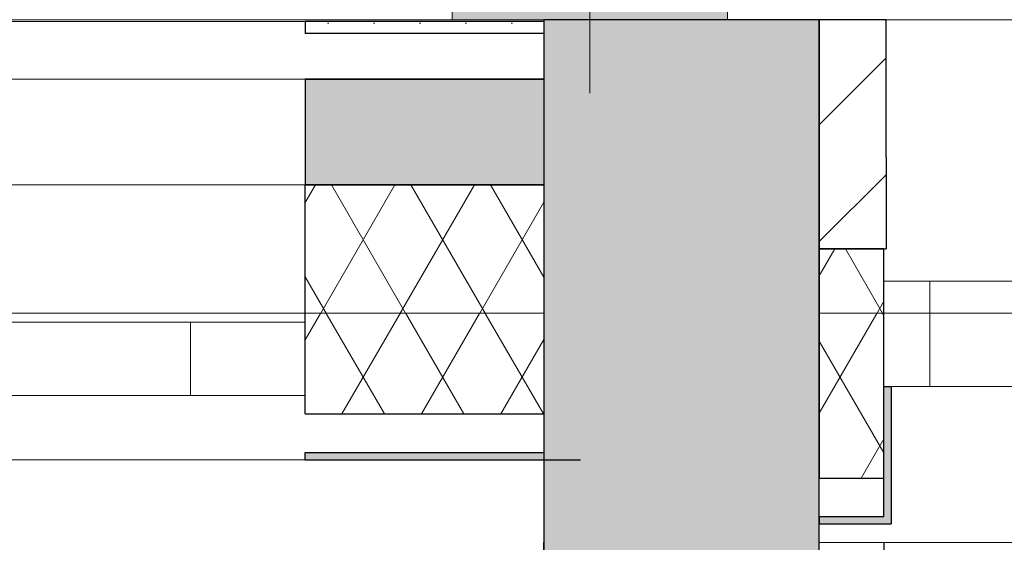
# Model space of a CAD drawing. Header units: millimetres. Extents: x -63554 to 200, y -19084 to 40052.
# Tile 17 of 120: x -45061 to -43988, y -13080 to -12510. Entities that reach past the tile are written whole.
import ezdxf

# ---------------------------------------------------------------- set-up
doc = ezdxf.new("R2010")
doc.units = ezdxf.units.MM
doc.header["$MEASUREMENT"] = 0
doc.set_wipeout_variables(frame=1)
doc.linetypes.add('Wipeout_Contour', pattern=[1000, 0, -1000])
for name, color, linetype in [('1233_Postid', 7, 'Continuous'), ('1241_Välisseinad', 7, 'Continuous'), ('1252_Varikatused', 7, 'Continuous'), ('Archicad Doors', 7, 'Continuous'), ('Archicad Windows', 7, 'Continuous'), ('New_1154_Välistrepid_ kaldteed ja terrassid', 7, 'Continuous'), ('New_1241_Välisseinad', 7, 'Continuous'), ('New_Archicad Windows', 7, 'Continuous')]:
    doc.layers.add(name, color=color, linetype=linetype)
for name, color, linetype, lineweight in [('1233_Postid_Pen_No__1', 7, 'Continuous', 13), ('1233_Postid_Pen_No__101', 252, 'Continuous', 13), ('1241_Välisseinad_Pen_No__1', 7, 'Continuous', 13), ('1241_Välisseinad_Pen_No__101', 252, 'Continuous', 13), ('1241_Välisseinad_Pen_No__41', 7, 'Continuous', 25), ('1252_Varikatused_Pen_No__101', 252, 'Continuous', 13), ('1252_Varikatused_Pen_No__41', 7, 'Continuous', 25), ('Archicad Doors_Pen_No__101', 252, 'Continuous', 13), ('Archicad Windows_Pen_No__101', 252, 'Continuous', 13), ('New_1154_Välistrepid_ kaldteed ja terrassid_Pen_No__41', 7, 'Continuous', 25), ('New_1241_Välisseinad_Pen_No__1', 7, 'Continuous', 13), ('New_1241_Välisseinad_Pen_No__101', 252, 'Continuous', 13), ('New_1241_Välisseinad_Pen_No__41', 7, 'Continuous', 25), ('New_Archicad Doors_Pen_No__101', 252, 'Continuous', 13), ('New_Archicad Windows_Pen_No__101', 252, 'Continuous', 13)]:
    doc.layers.add(name, color=color, linetype=linetype, lineweight=lineweight)
pattern_1 = [(240, (0, 0), (-64.9519, 37.5), []), (300, (0, 0), (64.9519, 37.5), [])]

# ---------------------------------------------------------------- blocks, each defined once
blk = doc.blocks.new('Slab_174_1', base_point=(-38791, -15230.1))
at = {"layer": 'New_1154_Välistrepid_ kaldteed ja terrassid_Pen_No__41', "color": 7, "linetype": 'Continuous', "lineweight": 25, "flags": 128}
blk.add_lwpolyline([(-38791, -15230.1), (-44119, -15230.1), (-44119, -13060), (-38791, -13060)], close=True, dxfattribs=at)
blk = doc.blocks.new('Slab_431_1', base_point=(-47590, -13110.1))
at = {"layer": 'New_1241_Välisseinad_Pen_No__41', "color": 7, "linetype": 'Continuous', "lineweight": 25, "flags": 128}
blk.add_lwpolyline([(-47590, -13110.1), (-44490, -13110.1), (-44490, -12990.1), (-47590, -12990.1)], close=True, dxfattribs=at)
blk = doc.blocks.new('Opening_3_1')
at = {"color": 254, "linetype": 'Wipeout_Contour', "lineweight": 0, "ltscale": 531329.119576}
blk.add_wipeout([(-44109, -12510.1), (-44190, -12510.1), (-44190, -12830.1), (-44109.2, -12830.1), (-44089.2, -12830.1), (-41722.2, -12830.1), (-41702.2, -12830.1), (-38720, -12830.1), (-38720, -12510.1), (-41701.1, -12510.1), (-41721.1, -12510.1), (-44089, -12510.1)], dxfattribs=at).dxf.layer = '1241_Välisseinad'
at = {"layer": '1241_Välisseinad_Pen_No__1', "color": 7, "linetype": 'Continuous', "lineweight": 13, "flags": 128}
for points in [[(-44109, -12510.1), (-44190, -12510.1)], [(-44190, -12510.1), (-44190, -12830.1)], [(-44089, -12510.1), (-44109, -12510.1)], [(-41721.1, -12510.1), (-44089, -12510.1)], [(-44190, -12830.1), (-44109.2, -12830.1)], [(-44109.2, -12830.1), (-44089.2, -12830.1)], [(-44089.2, -12830.1), (-41722.2, -12830.1)]]:
    blk.add_lwpolyline(points, dxfattribs=at)
blk = doc.blocks.new('Opening_10_1')
at = {"color": 254, "linetype": 'Wipeout_Contour', "lineweight": 0, "ltscale": 173759.955231}
blk.add_wipeout([(-38720, -12830.1), (-44190, -12830.1), (-44190, -13080.1), (-38720, -13080.1)], dxfattribs=at).dxf.layer = 'New_1241_Välisseinad'
at = {"layer": 'New_1241_Välisseinad_Pen_No__1', "color": 7, "linetype": 'Continuous', "lineweight": 13, "flags": 128}
for points in [[(-38720, -12830.1), (-44190, -12830.1)], [(-44190, -12830.1), (-44190, -13080.1)], [(-44190, -13080.1), (-38720, -13080.1)]]:
    blk.add_lwpolyline(points, dxfattribs=at)
blk = doc.blocks.new('Wall_6_1', base_point=(-17230, -12510.1))
at = {"layer": '1241_Välisseinad_Pen_No__41', "color": 7, "linetype": 'Continuous', "lineweight": 25}
blk.add_line((-44490, -12510.1), (-44490, -12830.1), dxfattribs=at)
at = {"layer": '1241_Välisseinad_Pen_No__41', "color": 7, "linetype": 'Continuous', "lineweight": 25, "flags": 128}
blk.add_lwpolyline([(-44190, -12510.1), (-44490, -12510.1)], dxfattribs=at)
blk = doc.blocks.new('Wall_28_1', base_point=(-44190, -12510.1))
at = {"layer": '1252_Varikatused_Pen_No__101', "linetype": 'Continuous', "lineweight": 0, "true_color": 0x4c4c4c}
for points in [[(-44490, -12830.1), (-44190, -12830.1), (-44190, -12510.1), (-44490, -12510.1)], [(-44490, -12830.1), (-44490, -15230.1), (-44190, -15230.1), (-44190, -12830.1)]]:
    blk.add_hatch(color=251, dxfattribs=at).paths.add_polyline_path(points)
at = {"layer": '1241_Välisseinad_Pen_No__41', "color": 7, "linetype": 'Continuous', "lineweight": 25}
for p, q in [((-44490, -12510.1), (-44490, -12830.1)), ((-44190, -12510.1), (-44490, -12510.1)), ((-44190, -12830.1), (-44190, -12510.1))]:
    blk.add_line(p, q, dxfattribs=at)
at = {"layer": '1252_Varikatused_Pen_No__41', "color": 7, "linetype": 'Continuous', "lineweight": 25, "flags": 128}
for points in [[(-44490, -12830.1), (-44490, -15230.1)], [(-44190, -15230.1), (-44190, -12830.1)]]:
    blk.add_lwpolyline(points, dxfattribs=at)
blk = doc.blocks.new('Wall_97_1', base_point=(-16880, -12830.1))
at = {"layer": 'New_1241_Välisseinad_Pen_No__41', "color": 7, "linetype": 'Continuous', "lineweight": 25, "flags": 128}
blk.add_lwpolyline([(-44490, -12830.1), (-44490, -13080.1)], dxfattribs=at)
blk = doc.blocks.new('Simple Door Opening[60]_1')
at = {"layer": 'Archicad Doors_Pen_No__101', "color": 252, "linetype": 'Continuous', "lineweight": 13}
blk.add_line((-44190, -12760.1), (-44190, -12510.1), dxfattribs=at)
blk = doc.blocks.new('Wall_198_1', base_point=(-38720, -12510.1))
at = {"layer": '1241_Välisseinad_Pen_No__41', "color": 7, "linetype": 'Continuous', "lineweight": 25}
blk.add_line((-44190, -12760.1), (-44190, -12510.1), dxfattribs=at)
at = {"layer": 'Archicad Doors', "color": 252, "linetype": 'Continuous', "lineweight": 13}
blk.add_blockref('Simple Door Opening[60]_1', (0, 0), dxfattribs=at)
blk = doc.blocks.new('Simple Window Opening[280]_1')
at = {"layer": 'New_Archicad Windows_Pen_No__101', "color": 252, "linetype": 'Continuous', "lineweight": 13}
for p, q in [((-44750, -12512.1), (-47150, -12512.1)), ((-44750, -12512.1), (-44750, -12525.1)), ((-44750, -12575.1), (-47150, -12575.1))]:
    blk.add_line(p, q, dxfattribs=at)
blk = doc.blocks.new('Wall_204_1', base_point=(-44490, -12512.1))
at = {"layer": 'New_1241_Välisseinad_Pen_No__101', "linetype": 'Continuous', "lineweight": 13}
h = blk.add_hatch(dxfattribs=at)
h.set_pattern_fill('PLASTER_0001', color=252, style=0, pattern_type=2)
h.set_pattern_definition([(180, (0, 0), (0, 86.60254), [0, -50]), (180, (-25, -43.3), (0, 86.60254), [0, -50])])
h.paths.add_polyline_path([(-44490, -12512.1), (-44750, -12512.1), (-44750, -12525.1), (-44490, -12525.1)])
at = {"layer": 'New_1241_Välisseinad_Pen_No__41', "color": 7, "linetype": 'Continuous', "lineweight": 25}
for p in [(-44750, -12512.1), (-44490, -12525.1)]:
    blk.add_line(p, (-44750, -12525.1), dxfattribs=at)
at = {"layer": 'New_1241_Välisseinad_Pen_No__41', "color": 7, "linetype": 'Continuous', "lineweight": 25, "flags": 128}
for points in [[(-44490, -12512.1), (-44750, -12512.1)], [(-44490, -12512.1), (-44490, -12525.1)], [(-44750, -12575.1), (-44490, -12575.1)]]:
    blk.add_lwpolyline(points, dxfattribs=at)
at = {"layer": 'New_Archicad Windows', "color": 252, "linetype": 'Continuous', "lineweight": 13}
blk.add_blockref('Simple Window Opening[280]_1', (0, 0), dxfattribs=at)
blk = doc.blocks.new('Simple Door Opening[64]_1')
at = {"layer": 'Archicad Doors_Pen_No__101', "color": 252, "linetype": 'Continuous', "lineweight": 13}
for q in [(-44117.1, -12510.1), (-44117.1, -12760.1)]:
    blk.add_line((-44117.1, -12660.1), q, dxfattribs=at)
blk = doc.blocks.new('Wall_229_1', base_point=(-41538, -12510.1))
at = {"layer": '1241_Välisseinad_Pen_No__101', "linetype": 'Continuous', "lineweight": 13}
h = blk.add_hatch(dxfattribs=at)
h.set_pattern_fill('MASONRY_BLOCK_0001', color=252, style=0, pattern_type=2)
h.set_pattern_definition([(225, (0, 0), (-63.6396, 63.6396), [])])
h.paths.add_polyline_path([(-44190, -12510.1), (-44190, -12760.1), (-44117.1, -12760.1), (-44117.1, -12660.1), (-44117.1, -12510.1)])
at = {"layer": '1241_Välisseinad_Pen_No__41', "color": 7, "linetype": 'Continuous', "lineweight": 25}
for q in [(-44117.1, -12510.1), (-44117.1, -12760.1)]:
    blk.add_line((-44117.1, -12660.1), q, dxfattribs=at)
at = {"layer": '1241_Välisseinad_Pen_No__41', "color": 7, "linetype": 'Continuous', "lineweight": 25, "flags": 128}
for points in [[(-44117.1, -12510.1), (-44190, -12510.1)], [(-44190, -12510.1), (-44190, -12760.1)], [(-44190, -12760.1), (-44117.1, -12760.1)]]:
    blk.add_lwpolyline(points, dxfattribs=at)
at = {"layer": 'Archicad Doors', "color": 252, "linetype": 'Continuous', "lineweight": 13}
blk.add_blockref('Simple Door Opening[64]_1', (0, 0), dxfattribs=at)
blk = doc.blocks.new('Column_185_1', base_point=(-44440, -12330.1))
at = {"layer": '1233_Postid_Pen_No__101', "linetype": 'Continuous', "lineweight": 0, "true_color": 0x4c4c4c}
blk.add_hatch(color=251, dxfattribs=at).paths.add_polyline_path([(-44590, -12510.1), (-44490, -12510.1), (-44290, -12510.1), (-44290, -12150.1), (-44590, -12150.1)])
at = {"layer": '1233_Postid_Pen_No__1', "color": 7, "linetype": 'Continuous', "lineweight": 13}
for p, q in [((-44440, -12250.1), (-44440, -12070.1)), ((-44520, -12330.1), (-44670, -12330.1)), ((-44360, -12330.1), (-44210, -12330.1)), ((-44440, -12410.1), (-44440, -12590.1))]:
    blk.add_line(p, q, dxfattribs=at)
at = {"layer": '1233_Postid_Pen_No__1', "color": 7, "linetype": 'Continuous', "lineweight": 13, "flags": 128}
for points in [[(-44590, -12150.1), (-44590, -12510.1)], [(-44290, -12510.1), (-44290, -12150.1)]]:
    blk.add_lwpolyline(points, dxfattribs=at)
at = {"layer": '1233_Postid_Pen_No__1', "color": 7, "linetype": 'Continuous', "lineweight": 13}
blk.add_point((-44440, -12330.1), dxfattribs=at)
blk = doc.blocks.new('Simple Window Opening[259]_1')
at = {"layer": 'Archicad Windows_Pen_No__101', "color": 252, "linetype": 'Continuous', "lineweight": 13}
for p, q in [((-44750, -12575.1), (-47150, -12575.1)), ((-44750, -12575.1), (-44750, -12690.1)), ((-44750, -12690.1), (-47150, -12690.1))]:
    blk.add_line(p, q, dxfattribs=at)

msp = doc.modelspace()

# ---------------------------------------------------------------- block references
at = {"layer": '1233_Postid', "color": 7, "lineweight": 13}
msp.add_blockref('Column_185_1', (-44440, -12330.1), dxfattribs=at)
at = {"layer": '1241_Välisseinad', "color": 7, "linetype": 'Continuous', "lineweight": 13}
msp.add_blockref('Opening_3_1', (0, 0), dxfattribs=at)
at = {"layer": 'New_1154_Välistrepid_ kaldteed ja terrassid', "color": 7, "linetype": 'Continuous', "lineweight": 25}
msp.add_blockref('Slab_174_1', (-38791, -15230.1), dxfattribs=at)
at = {"layer": 'New_1241_Välisseinad', "color": 7, "linetype": 'Continuous', "lineweight": 25}
msp.add_blockref('Slab_431_1', (-47590, -13110.1), dxfattribs=at)

# ---------------------------------------------------------------- next in the draw order: block references
at = {"layer": '1241_Välisseinad', "color": 7, "linetype": 'Continuous', "lineweight": 13}
msp.add_blockref('Opening_10_1', (0, 0), dxfattribs=at)

# ---------------------------------------------------------------- next in the draw order: hatches: boundary and pattern name
at = {"layer": 'New_1241_Välisseinad_Pen_No__101', "linetype": 'Continuous', "lineweight": 13}
h = msp.add_hatch(dxfattribs=at)
h.set_pattern_fill('BATT_INSULATION_0001', color=252, style=0, pattern_type=2)
h.set_pattern_definition(pattern_1)
h.paths.add_polyline_path([(-44119.5, -12760.1), (-44190, -12760.1), (-44190, -13010.1), (-44119.5, -13010.1), (-44119.5, -12910.1), (-44119.5, -12795.1)])
for points in [[(-44111.5, -13060.1), (-44111.5, -12910.1), (-44119.5, -12910.1), (-44119.5, -13052.1), (-44119.5, -13060.1)], [(-44190, -13060.1), (-44119.5, -13060.1), (-44119.5, -13052.1), (-44190, -13052.1)]]:
    msp.add_hatch(color=252, dxfattribs=at).paths.add_polyline_path(points)

# ---------------------------------------------------------------- next in the draw order: linework, layer by layer
at = {"layer": 'New_1241_Välisseinad_Pen_No__41', "color": 7, "linetype": 'Continuous', "lineweight": 25}
for p, q in [((-44119.5, -12795.1), (-44119.5, -12760.1)), ((-44119.5, -12910.1), (-44119.5, -12795.1)), ((-44119.5, -12910.1), (-44111.5, -12910.1)), ((-44119.5, -13052.1), (-44119.5, -12910.1)), ((-44111.5, -12910.1), (-44111.5, -13060.1)), ((-44190, -13010.1), (-44119.5, -13010.1)), ((-44190, -13052.1), (-44119.5, -13052.1)), ((-44119.5, -13060.1), (-44111.5, -13060.1))]:
    msp.add_line(p, q, dxfattribs=at)
at = {"layer": 'New_1241_Välisseinad_Pen_No__41', "color": 7, "linetype": 'Continuous', "lineweight": 25, "flags": 128}
for points in [[(-44119.5, -12760.1), (-44190, -12760.1)], [(-44190, -12760.1), (-44190, -13010.1)], [(-44190, -13052.1), (-44190, -13060.1)], [(-44190, -13060.1), (-44119.5, -13060.1)]]:
    msp.add_lwpolyline(points, dxfattribs=at)
at = {"layer": 'New_Archicad Doors_Pen_No__101', "color": 252, "linetype": 'Continuous', "lineweight": 13}
for p, q in [((-44119.5, -12795.1), (-44119.5, -12760.1)), ((-44069.5, -12795.1), (-44119.5, -12795.1)), ((-44119.5, -12795.1), (-44119.5, -12910.1)), ((-44119.5, -12910.1), (-44119.5, -12795.1)), ((-44119.5, -12910.1), (-44119.5, -12795.1)), ((-44069.5, -12910.1), (-44069.5, -12795.1)), ((-44119.5, -12910.1), (-44069.5, -12910.1)), ((-44111.5, -12910.1), (-44111.5, -13060.1)), ((-44119.5, -13060.1), (-44111.5, -13060.1))]:
    msp.add_line(p, q, dxfattribs=at)
at = {"layer": 'New_Archicad Doors_Pen_No__101', "color": 252, "linetype": 'Continuous', "lineweight": 13, "flags": 128}
msp.add_lwpolyline([(-44069.5, -12910.1), (-43942.5, -12910.1), (-43942.5, -12795.1), (-44069.5, -12795.1)], close=True, dxfattribs=at)

# ---------------------------------------------------------------- next in the draw order: block references
at = {"layer": '1241_Välisseinad', "color": 7, "lineweight": 25}
for name, p in [('Wall_6_1', (-17230, -12510.1)), ('Wall_198_1', (-38720, -12510.1)), ('Wall_229_1', (-41538, -12510.1))]:
    msp.add_blockref(name, p, dxfattribs=at)
at = {"layer": '1252_Varikatused', "color": 7, "lineweight": 25}
msp.add_blockref('Wall_28_1', (-44190, -12510.1), dxfattribs=at)
at = {"layer": 'New_1241_Välisseinad', "color": 7, "lineweight": 25}
msp.add_blockref('Wall_97_1', (-16880, -12830.1), dxfattribs=at)

# ---------------------------------------------------------------- next in the draw order: wipeouts: each hides what was drawn before it
at = {"color": 254, "linetype": 'Wipeout_Contour', "lineweight": 0, "ltscale": 191014.358287}
msp.add_wipeout([(-47590, -12830.1), (-44490, -12830.1), (-44490, -12510.1), (-47590, -12510.1)], dxfattribs=at).dxf.layer = '1241_Välisseinad'

# ---------------------------------------------------------------- next in the draw order: hatches: boundary and pattern name
at = {"layer": '1241_Välisseinad_Pen_No__101', "linetype": 'Continuous', "lineweight": 0, "true_color": 0x4c4c4c}
msp.add_hatch(color=251, dxfattribs=at).paths.add_polyline_path([(-44490, -12575.1), (-44750, -12575.1), (-44750, -12610.1), (-44750, -12690.1), (-44490, -12690.1)])

# ---------------------------------------------------------------- next in the draw order: linework, layer by layer
at = {"layer": '1241_Välisseinad_Pen_No__1', "color": 7, "linetype": 'Continuous', "lineweight": 13, "flags": 128}
for points in [[(-44490, -12510.1), (-47590, -12510.1)], [(-44490, -12830.1), (-44490, -12510.1)], [(-47590, -12830.1), (-44490, -12830.1)]]:
    msp.add_lwpolyline(points, dxfattribs=at)
at = {"layer": '1241_Välisseinad_Pen_No__41', "color": 7, "linetype": 'Continuous', "lineweight": 25}
msp.add_line((-44750, -12575.1), (-44750, -12690.1), dxfattribs=at)
at = {"layer": '1241_Välisseinad_Pen_No__41', "color": 7, "linetype": 'Continuous', "lineweight": 25, "flags": 128}
for points in [[(-44490, -12575.1), (-44750, -12575.1)], [(-44750, -12690.1), (-44490, -12690.1)]]:
    msp.add_lwpolyline(points, dxfattribs=at)
at = {"layer": 'New_1241_Välisseinad_Pen_No__41', "color": 7, "linetype": 'Continuous', "lineweight": 25, "flags": 128}
msp.add_lwpolyline([(-44490, -12690.1), (-44750, -12690.1)], dxfattribs=at)
at = {"layer": 'New_Archicad Windows_Pen_No__101', "color": 252, "linetype": 'Continuous', "lineweight": 13}
msp.add_line((-44750, -12690.1), (-47150, -12690.1), dxfattribs=at)

# ---------------------------------------------------------------- next in the draw order: block references
at = {"layer": 'Archicad Windows', "color": 252, "linetype": 'Continuous', "lineweight": 13}
msp.add_blockref('Simple Window Opening[259]_1', (0, 0), dxfattribs=at)
at = {"layer": 'New_1241_Välisseinad', "color": 7, "lineweight": 25}
msp.add_blockref('Wall_204_1', (-44490, -12512.1), dxfattribs=at)

# ---------------------------------------------------------------- next in the draw order: wipeouts: each hides what was drawn before it
at = {"color": 254, "linetype": 'Wipeout_Contour', "lineweight": 0, "ltscale": 191319.891362}
msp.add_wipeout([(-47590, -12830.1), (-47590, -13080.1), (-44490, -13080.1), (-44490, -12830.1)], dxfattribs=at).dxf.layer = 'New_1241_Välisseinad'

# ---------------------------------------------------------------- next in the draw order: hatches: boundary and pattern name
at = {"layer": 'New_1241_Välisseinad_Pen_No__101', "linetype": 'Continuous', "lineweight": 13}
h = msp.add_hatch(dxfattribs=at)
h.set_pattern_fill('BATT_INSULATION_0001', color=252, style=0, pattern_type=2)
h.set_pattern_definition(pattern_1)
h.paths.add_polyline_path([(-44750, -12690.1), (-44750, -12940.1), (-44490, -12940.1), (-44490, -12690.1)])
msp.add_hatch(color=252, dxfattribs=at).paths.add_polyline_path([(-44490, -12982.1), (-44750, -12982.1), (-44750, -12990.1), (-44490, -12990.1)])

# ---------------------------------------------------------------- next in the draw order: linework, layer by layer
at = {"layer": 'New_1241_Välisseinad_Pen_No__1', "color": 7, "linetype": 'Continuous', "lineweight": 13, "flags": 128}
for points in [[(-44490, -12830.1), (-47590, -12830.1)], [(-44490, -13080.1), (-44490, -12830.1)]]:
    msp.add_lwpolyline(points, dxfattribs=at)
at = {"layer": 'New_1241_Välisseinad_Pen_No__41', "color": 7, "linetype": 'Continuous', "lineweight": 25}
for p, q in [((-44750, -12840.1), (-44750, -12690.1)), ((-44750, -12920.1), (-44750, -12840.1)), ((-44750, -12940.1), (-44750, -12920.1)), ((-44750, -12940.1), (-44750, -12920.1)), ((-44750, -12940.1), (-44490, -12940.1)), ((-44750, -12982.1), (-44490, -12982.1)), ((-44750, -12990.1), (-44750, -12982.1)), ((-44750, -12990.1), (-44750, -12982.1)), ((-44750, -12990.1), (-44450, -12990.1))]:
    msp.add_line(p, q, dxfattribs=at)
at = {"layer": 'New_1241_Välisseinad_Pen_No__41', "color": 7, "linetype": 'Continuous', "lineweight": 25, "flags": 128}
for points in [[(-44490, -12690.1), (-44490, -12940.1)], [(-44490, -12982.1), (-44490, -12990.1)], [(-44750, -12990.1), (-44490, -12990.1)]]:
    msp.add_lwpolyline(points, dxfattribs=at)
at = {"layer": 'New_Archicad Windows_Pen_No__101', "color": 252, "linetype": 'Continuous', "lineweight": 13}
for p, q in [((-44750, -12840.1), (-44750, -12690.1)), ((-44750, -12840.1), (-44750, -12690.1)), ((-44875, -12840.1), (-45275, -12840.1)), ((-44750, -12840.1), (-44875, -12840.1)), ((-44875, -12840.1), (-44875, -12920.1)), ((-44750, -12920.1), (-44750, -12840.1)), ((-44750, -12920.1), (-44750, -12840.1)), ((-45275, -12920.1), (-44875, -12920.1)), ((-44875, -12920.1), (-44750, -12920.1)), ((-44750, -12940.1), (-44750, -12920.1)), ((-44750, -12940.1), (-44750, -12920.1)), ((-44750, -12940.1), (-44750, -12920.1)), ((-44750, -12990.1), (-44750, -12982.1)), ((-44750, -12990.1), (-44750, -12982.1)), ((-44750, -12990.1), (-44750, -12982.1)), ((-44750, -12990.1), (-47150, -12990.1)), ((-44750, -12990.1), (-44450, -12990.1)), ((-44750, -12990.1), (-44742, -12990.1))]:
    msp.add_line(p, q, dxfattribs=at)

doc.saveas('drawing.dxf')
